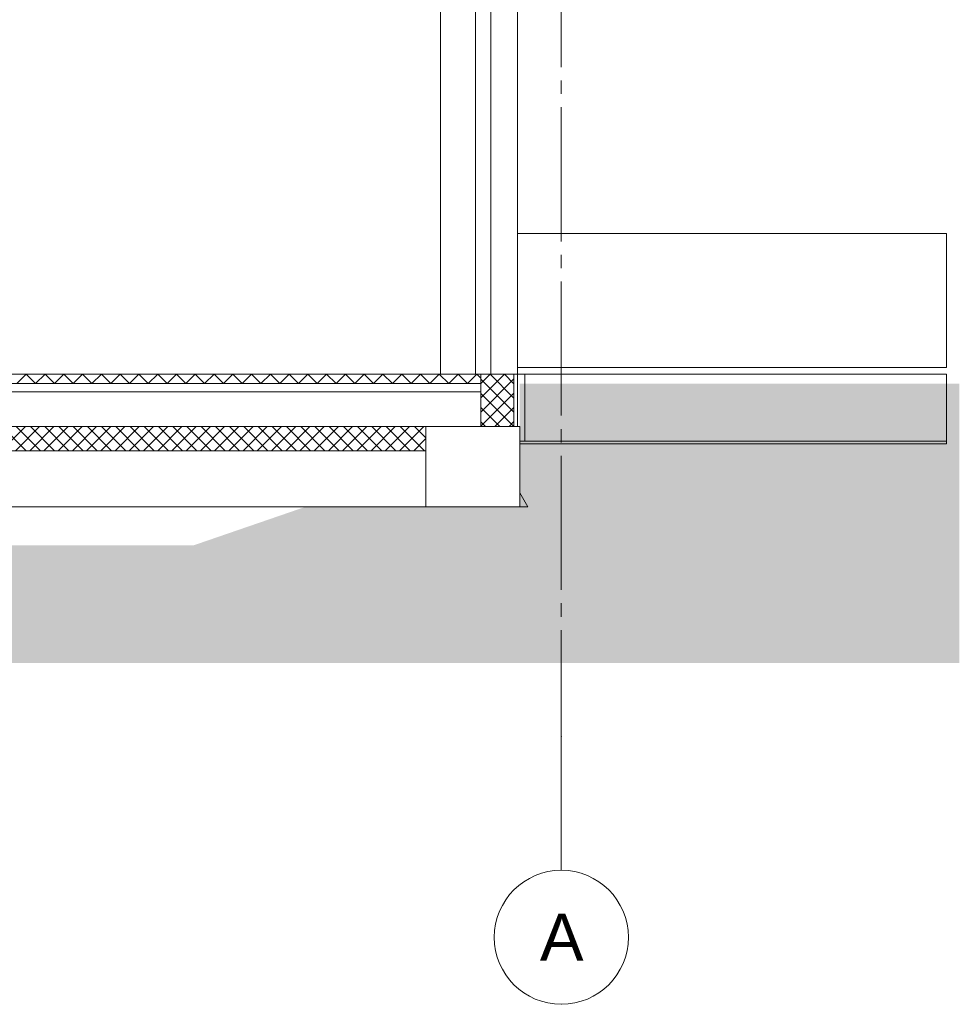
# Model space of a CAD drawing. Header units: millimetres. Extents: x 10 to 831, y -9 to 584.
# Tile 37 of 40: x 555 to 625, y 103 to 177. Entities that reach past the tile are written whole.
import ezdxf
from ezdxf.xclip import XClip

# ---------------------------------------------------------------- set-up
doc = ezdxf.new("R2010")
doc.units = ezdxf.units.MM
doc.header["$MEASUREMENT"] = 0
doc.header["$XCLIPFRAME"] = 0
doc.linetypes.add('B0204', pattern=[13, 10, -1, 1, -1])
for name, color, linetype in [('16 Fundering', 7, 'Continuous'), ('16 Fundering Laagscheidingslijnen', 7, 'Continuous'), ('21 Buitenwanden', 7, 'Continuous'), ('21 Buitenwanden 2D arcering', 7, 'Continuous'), ('23 Vloeren', 7, 'Continuous'), ('23 Vloeren Doorsnede-arcering', 7, 'Continuous'), ('23 Vloeren Laagscheidingslijnen', 7, 'Continuous'), ('43 Vloerafwerking', 7, 'Continuous'), ('90 Terrein perceel', 7, 'Continuous'), ('A Stramien', 7, 'Continuous'), ('Info -  SO_VO', 7, 'Continuous'), ('Info -  SO_VO 2D arcering', 7, 'Continuous')]:
    doc.layers.add(name, color=color, linetype=linetype)
doc.styles.add('GENERATED_STYLE_1', font='txt')
pattern_1 = [(45, (595.61614, 150.2724), (-0.53033, 0.53033), []), (135, (595.61614, 150.2724), (0.53033, 0.53033), [])]

# ---------------------------------------------------------------- blocks, each defined once
blk = doc.blocks.new('*X47')
at = {"layer": '23 Vloeren Doorsnede-arcering', "color": 7, "linetype": 'Continuous', "lineweight": 0}
for p, q in [((555.016, 149.572), (555.716, 150.272)), ((555.716, 150.272), (556.416, 149.572)), ((556.416, 149.572), (557.116, 150.272)), ((557.116, 150.272), (557.816, 149.572)), ((557.816, 149.572), (558.516, 150.272)), ((558.516, 150.272), (559.216, 149.572)), ((559.216, 149.572), (559.916, 150.272)), ((559.916, 150.272), (560.616, 149.572)), ((560.616, 149.572), (561.316, 150.272)), ((561.316, 150.272), (562.016, 149.572)), ((562.016, 149.572), (562.716, 150.272)), ((562.716, 150.272), (563.416, 149.572)), ((563.416, 149.572), (564.116, 150.272)), ((564.116, 150.272), (564.816, 149.572)), ((564.816, 149.572), (565.516, 150.272)), ((565.516, 150.272), (566.216, 149.572)), ((566.216, 149.572), (566.916, 150.272)), ((566.916, 150.272), (567.616, 149.572)), ((567.616, 149.572), (568.316, 150.272)), ((568.316, 150.272), (569.016, 149.572)), ((569.016, 149.572), (569.716, 150.272)), ((569.716, 150.272), (570.416, 149.572)), ((570.416, 149.572), (571.116, 150.272)), ((571.116, 150.272), (571.816, 149.572)), ((571.816, 149.572), (572.516, 150.272)), ((572.516, 150.272), (573.216, 149.572)), ((573.216, 149.572), (573.916, 150.272)), ((573.916, 150.272), (574.616, 149.572)), ((574.616, 149.572), (575.316, 150.272)), ((575.316, 150.272), (576.016, 149.572)), ((576.016, 149.572), (576.716, 150.272)), ((576.716, 150.272), (577.416, 149.572)), ((577.416, 149.572), (578.116, 150.272)), ((578.116, 150.272), (578.816, 149.572)), ((578.816, 149.572), (579.516, 150.272)), ((579.516, 150.272), (580.216, 149.572)), ((580.216, 149.572), (580.916, 150.272)), ((580.916, 150.272), (581.616, 149.572)), ((581.616, 149.572), (582.316, 150.272)), ((582.316, 150.272), (583.016, 149.572)), ((583.016, 149.572), (583.716, 150.272)), ((583.716, 150.272), (584.416, 149.572)), ((584.416, 149.572), (585.116, 150.272)), ((585.116, 150.272), (585.816, 149.572)), ((585.816, 149.572), (586.516, 150.272)), ((586.516, 150.272), (587.216, 149.572)), ((587.216, 149.572), (587.916, 150.272)), ((587.916, 150.272), (588.616, 149.572)), ((588.616, 149.572), (589.316, 150.272)), ((589.316, 150.272), (589.616, 149.972))]:
    blk.add_line(p, q, dxfattribs=at)
blk = doc.blocks.new('Drawing_3_1', base_point=(595.616, 150.272))
at = {"layer": '21 Buitenwanden 2D arcering', "linetype": 'Continuous', "lineweight": 0, "true_color": 0x000000}
blk.add_hatch(color=18, dxfattribs=at).paths.add_polyline_path([(70.171, 128.737), (625.294, 128.737), (625.294, 149.572), (592.516, 149.572), (592.516, 140.34), (576.426, 140.345), (568.212, 137.517), (491.739, 137.539), (484.029, 140.372), (386.636, 140.34), (380.568, 137.572), (108.627, 137.572), (101.66, 140.34), (88.756, 140.34), (88.756, 149.272), (70.171, 149.272)])
at = {"layer": '23 Vloeren Doorsnede-arcering', "linetype": 'Continuous', "lineweight": 0, "true_color": 0x000000}
h = blk.add_hatch(dxfattribs=at)
h.set_pattern_fill('415_Isolatie_ruit_0001', color=18, style=0, pattern_type=2)
h.set_pattern_definition(pattern_1)
h.paths.add_polyline_path([(472.034, 144.572), (585.516, 144.572), (585.516, 146.372), (472.034, 146.372)])
at = {"layer": 'Info -  SO_VO 2D arcering', "linetype": 'Continuous', "lineweight": 0, "true_color": 0x000000}
h = blk.add_hatch(dxfattribs=at)
h.set_pattern_fill('415_Isolatie_ruit_0001', color=18, style=0, pattern_type=2)
h.set_pattern_definition(pattern_1)
h.paths.add_polyline_path([(589.616, 150.272), (589.616, 146.372), (592.085, 146.372), (592.085, 150.272)])
at = {"layer": '16 Fundering', "color": 2, "linetype": 'Continuous', "lineweight": 0}
for p, q in [((592.516, 146.372), (589.616, 146.372)), ((592.516, 146.372), (592.516, 140.372)), ((585.516, 144.572), (585.516, 140.372)), ((592.516, 140.372), (585.516, 140.372))]:
    blk.add_line(p, q, dxfattribs=at)
at = {"layer": '16 Fundering', "color": 1, "linetype": 'Continuous', "lineweight": 0}
for p, q in [((592.516, 141.436), (593.13, 140.372)), ((486.139, 140.372), (585.516, 140.372)), ((592.516, 140.372), (593.13, 140.372))]:
    blk.add_line(p, q, dxfattribs=at)
at = {"layer": '16 Fundering Laagscheidingslijnen', "color": 2, "linetype": 'Continuous', "lineweight": 0}
blk.add_line((585.516, 146.372), (585.516, 144.572), dxfattribs=at)
at = {"layer": '21 Buitenwanden', "color": 2, "linetype": 'Continuous', "lineweight": 0}
for p, q in [((586.616, 150.292), (586.616, 178.272)), ((592.356, 178.272), (592.356, 150.272)), ((591.616, 150.272), (590.356, 150.272)), ((592.176, 150.272), (591.616, 150.272)), ((592.356, 150.272), (592.176, 150.272))]:
    blk.add_line(p, q, dxfattribs=at)
at = {"layer": '21 Buitenwanden', "color": 1, "linetype": 'Continuous', "lineweight": 0}
blk.add_line((590.356, 150.272), (589.616, 150.272), dxfattribs=at)
at = {"layer": '21 Buitenwanden', "color": 1, "linetype": 'Continuous', "lineweight": 0, "flags": 128}
for points in [[(589.216, 178.272), (589.216, 177.602), (589.216, 150.942), (589.216, 150.272)], [(590.356, 178.272), (590.356, 177.602), (590.356, 150.942), (590.356, 150.272)]]:
    blk.add_lwpolyline(points, dxfattribs=at)
at = {"layer": '23 Vloeren', "color": 2, "linetype": 'Continuous', "lineweight": 0}
blk.add_line((585.516, 144.572), (472.034, 144.572), dxfattribs=at)
at = {"layer": '23 Vloeren', "color": 2, "linetype": 'Continuous', "lineweight": 0, "flags": 128}
for points in [[(589.616, 150.272), (589.216, 150.272), (586.616, 150.272)], [(589.616, 150.272), (589.616, 149.572), (589.616, 148.972), (589.616, 146.372)]]:
    blk.add_lwpolyline(points, dxfattribs=at)
at = {"layer": '23 Vloeren Laagscheidingslijnen', "color": 2, "linetype": 'Continuous', "lineweight": 0}
blk.add_line((589.616, 148.972), (91.616, 148.972), dxfattribs=at)
at = {"layer": '23 Vloeren Laagscheidingslijnen', "color": 2, "linetype": 'Continuous', "lineweight": 0, "flags": 128}
for points in [[(586.616, 150.272), (519.683, 150.272), (513.883, 150.272)], [(589.616, 149.572), (513.883, 149.572), (513.758, 149.572), (513.008, 149.572), (512.883, 149.572), (469.705, 149.572), (469.576, 149.572), (468.799, 149.572), (468.67, 149.572), (257.599, 149.572), (257.474, 149.572), (256.724, 149.572), (256.599, 149.572), (239.599, 149.572), (239.474, 149.572), (238.724, 149.572), (238.599, 149.572), (210.224, 149.572), (210.099, 149.572), (209.349, 149.572), (209.224, 149.572), (91.616, 149.572)], [(589.616, 146.372), (585.516, 146.372), (472.034, 146.372), (466.34, 146.372), (456.314, 146.372), (450.62, 146.372), (437.826, 146.372), (432.132, 146.372), (403.622, 146.372), (397.928, 146.372), (94.756, 146.372), (91.616, 146.372)]]:
    blk.add_lwpolyline(points, dxfattribs=at)
at = {"layer": '43 Vloerafwerking', "color": 2, "linetype": 'Continuous', "lineweight": 0}
for q in [(513.883, 150.292), (586.616, 150.272)]:
    blk.add_line((586.616, 150.292), q, dxfattribs=at)
at = {"layer": '90 Terrein perceel', "color": 2, "linetype": 'Continuous', "lineweight": 0}
for p, q in [((593.521, 160.772), (592.356, 160.772)), ((596.536, 160.772), (593.521, 160.772)), ((599.559, 160.772), (596.536, 160.772)), ((602.587, 160.772), (599.559, 160.772)), ((605.616, 160.772), (602.587, 160.772)), ((608.644, 160.772), (605.616, 160.772)), ((611.666, 160.772), (608.644, 160.772)), ((614.68, 160.772), (611.666, 160.772)), ((617.682, 160.772), (614.68, 160.772)), ((620.67, 160.772), (617.682, 160.772)), ((623.639, 160.772), (620.67, 160.772)), ((624.339, 160.772), (623.639, 160.772)), ((624.339, 150.772), (624.339, 160.772)), ((593.521, 150.772), (592.356, 150.772)), ((596.536, 150.772), (593.521, 150.772)), ((599.559, 150.772), (596.536, 150.772)), ((602.587, 150.772), (599.559, 150.772)), ((605.616, 150.772), (602.587, 150.772)), ((608.644, 150.772), (605.616, 150.772)), ((611.666, 150.772), (608.644, 150.772)), ((614.68, 150.772), (611.666, 150.772)), ((617.682, 150.772), (614.68, 150.772)), ((620.67, 150.772), (617.682, 150.772)), ((623.639, 150.772), (620.67, 150.772)), ((624.339, 150.772), (623.639, 150.772)), ((592.898, 150.272), (592.898, 145.272)), ((624.339, 150.272), (592.898, 150.272)), ((624.339, 150.272), (624.339, 145.272)), ((624.339, 145.272), (592.898, 145.272))]:
    blk.add_line(p, q, dxfattribs=at)
at = {"layer": '90 Terrein perceel', "color": 9, "linetype": 'Continuous', "lineweight": 0}
for p, q in [((592.356, 150.272), (592.898, 150.272)), ((592.356, 150.272), (592.356, 146.372)), ((592.516, 145.272), (592.898, 145.272)), ((592.516, 145.072), (594.71, 145.072)), ((594.71, 145.072), (599.889, 145.072)), ((599.889, 145.072), (605.096, 145.072)), ((605.096, 145.072), (610.328, 145.072)), ((610.328, 145.072), (615.583, 145.072)), ((615.583, 145.072), (620.859, 145.072)), ((620.859, 145.072), (624.339, 145.072)), ((624.339, 145.072), (624.339, 145.272))]:
    blk.add_line(p, q, dxfattribs=at)
at = {"layer": 'A Stramien', "color": 9, "linetype": 'B0204', "lineweight": 0}
for p, q in [((595.616, 248.186), (595.616, 123.272)), ((595.616, 123.272), (595.616, 113.272))]:
    blk.add_line(p, q, dxfattribs=at)
at = {"layer": 'A Stramien', "color": 2, "linetype": 'Continuous', "lineweight": 0, "flags": 128}
blk.add_lwpolyline([(595.616, 103.272, 1), (595.616, 113.272, 1)], format="xyb", close=True, dxfattribs=at)
at = {"layer": 'A Stramien', "color": 9, "linetype": 'B0204', "lineweight": 0}
blk.add_point((595.616, 123.272), dxfattribs=at)
blk.add_point((595.616, 123.272), dxfattribs=at)
at = {"layer": 'Info -  SO_VO', "color": 9, "linetype": 'Continuous', "lineweight": 0, "flags": 128}
blk.add_lwpolyline([(589.616, 150.272), (592.085, 150.272), (592.085, 146.372), (589.616, 146.372)], close=True, dxfattribs=at)
at = {"layer": '21 Buitenwanden', "color": 4, "linetype": 'Continuous', "lineweight": 0}
blk.add_blockref('*X47', (0, 0), dxfattribs=at)
at = {"layer": 'A Stramien', "color": 2, "linetype": 'Continuous', "lineweight": 0, "insert": (594.016, 110.022), "char_height": 3.5, "attachment_point": 1, "style": 'GENERATED_STYLE_1'}
blk.add_mtext('\\A1;{\\pql;\\pt0;\\fArial|b0|i0|c0|p38;A}', dxfattribs=at)

msp = doc.modelspace()

# ---------------------------------------------------------------- block references
at = {"color": 4, "linetype": 'Continuous', "lineweight": 0}
ref = msp.add_blockref('Drawing_3_1', (595.616, 150.272), dxfattribs=at)
XClip(ref).set_block_clipping_path([(26.0348194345, 103.2723733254), (625.2939247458, 268.0757871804)])

doc.saveas('drawing.dxf')
